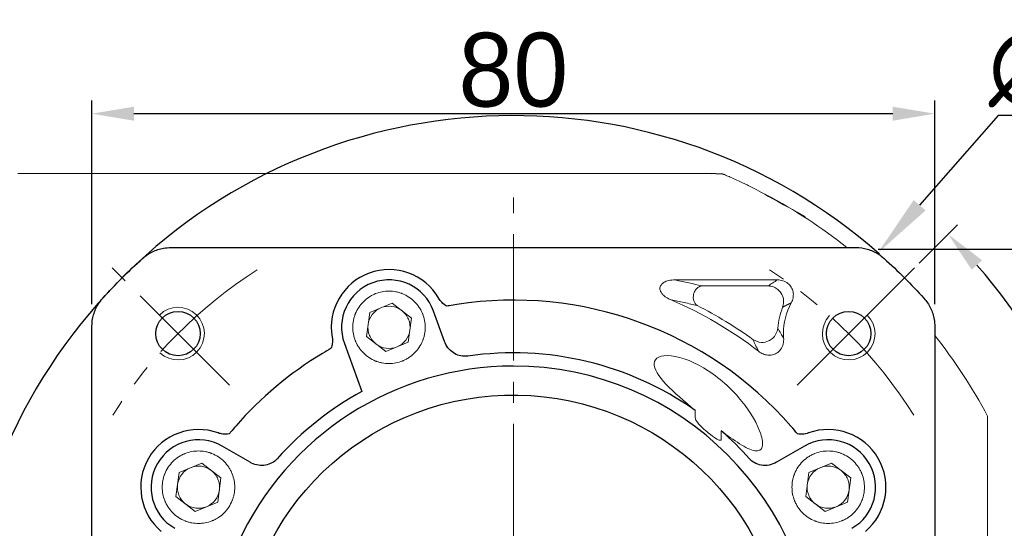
# Model space of a CAD drawing. Header units: millimetres. Extents: x 9533 to 10255, y -112 to 398.
# Tile 4 of 11: x 9615 to 9709, y 230 to 278. Entities that reach past the tile are written whole.
import ezdxf

# ---------------------------------------------------------------- set-up
doc = ezdxf.new("R2010")
doc.units = ezdxf.units.MM
doc.header["$PDSIZE"] = -5
doc.linetypes.add('点画线', pattern=[18, 12, -2, 2, -2])
doc.layers.get('0').update_dxf_attribs({"lineweight": 18})
doc.layers.get('Defpoints').update_dxf_attribs({"lineweight": 18})
for name, color, linetype, lineweight in [('7中心线层', 7, '点画线', 18), ('尺寸线层', 3, 'Continuous', 18), ('粗实线', 7, 'Continuous', 40)]:
    doc.layers.add(name, color=color, linetype=linetype, lineweight=lineweight)
doc.styles.add('工程字', font='txt')
doc.dimstyles.new('DIMSTYLE_17', dxfattribs={"dimtxt": 8, "dimasz": 12, "dimexe": 0.18, "dimexo": 0.0625, "dimgap": 0.09, "dimtad": 1, "dimtih": 1, "dimtoh": 1, "dimdec": 3, "dimdsep": 46, "dimtxsty": 'Standard', "dimblk": '_CAXARROW', "dimcen": 0.09, "dimdle": 24, "dimadec": 0, "dimazin": 0, "dimtfac": 0.7, "dimtdec": 3, "dimtofl": 0, "dimtmove": 0, "dimatfit": 3, "dimfxl": 1, "dimtolj": 1, "dimarcsym": 0})
doc.dimstyles.new('ISO-25', dxfattribs={"dimtxt": 7, "dimasz": 4, "dimexe": 1.25, "dimexo": 0.625, "dimtad": 1, "dimtxsty": '工程字', "dimcen": 2, "dimdle": 8, "dimadec": 0, "dimazin": 0, "dimtfac": 1, "dimtmove": 0, "dimatfit": 3, "dimfxl": 1, "dimarcsym": 0})

# ---------------------------------------------------------------- blocks, each defined once
blk = doc.blocks.new('*D114')
at = {"layer": 'Defpoints', "color": 0}
for p in [(9700.045, 254.71), (9688.911, 243.575), (9718.336, 231.745), (9619.243, 216.644), (9706.719, 216.644)]:
    blk.add_point(p, dxfattribs=at)
at = {"layer": '尺寸线层', "color": 0, "lineweight": -2}
for p, q in [((9700.487, 255.152), (9704.119, 258.784)), ((9707.344, 216.644), (9721.574, 216.644))]:
    blk.add_line(p, q, dxfattribs=at)
blk.add_arc((9661.98, 216.644), 58.344, 3.9289, 41.0711, dxfattribs=at)
at = {"layer": '尺寸线层', "color": 0}
for points in [[(9706.453, 255.431), (9705.478, 254.521), (9703.235, 257.9)], [(9719.521, 220.619), (9720.853, 220.665), (9720.324, 216.644)]]:
    blk.add_solid(points, dxfattribs=at)
at = {"layer": '尺寸线层', "color": 0, "insert": (9719.694, 240.55), "char_height": 7, "attachment_point": 5, "rotation": 292.5, "style": '工程字'}
blk.add_mtext('45%%d', dxfattribs=at)
blk = doc.blocks.new('*D115')
at = {"layer": 'Defpoints', "color": 0}
for p in [(9686.909, 254.108), (9637.051, 179.181)]:
    blk.add_point(p, dxfattribs=at)
at = {"layer": '尺寸线层', "color": 0, "lineweight": -2}
blk.add_line((9651.959, 201.584), (9639.267, 182.511), dxfattribs=at)
at = {"layer": '尺寸线层', "color": 0}
blk.add_solid([(9638.712, 182.88), (9639.822, 182.141), (9637.051, 179.181)], dxfattribs=at)
at = {"layer": '尺寸线层', "color": 0, "insert": (9644.246, 197.44), "char_height": 7, "attachment_point": 5, "rotation": 56.35918, "style": '工程字'}
blk.add_mtext('∅90', dxfattribs=at)
blk = doc.blocks.new('_CAXARROW')
blk.add_hatch(color=0).paths.add_polyline_path([(0, 0), (-1, 0.125), (-1, -0.125)], flags=0)
blk = doc.blocks.new('*D116')
at = {"layer": 'Defpoints', "color": 0}
for p in [(9696.577, 256.132), (9627.383, 177.157)]:
    blk.add_point(p, dxfattribs=at)
at = {"layer": '尺寸线层', "color": 0, "lineweight": -2}
for p, q in [((9707.987, 269.154), (9700.531, 260.645)), ((9728.071, 269.154), (9707.987, 269.154)), ((9661.89, 216.644), (9662.07, 216.644)), ((9661.98, 216.554), (9661.98, 216.734))]:
    blk.add_line(p, q, dxfattribs=at)
blk.add_arc((9661.98, 216.644), 52.5, 48.58004, 220.29938, dxfattribs=at)
at = {"layer": '尺寸线层', "color": 0, "lineweight": -2, "xscale": 6, "yscale": 6, "zscale": 6, "rotation": 228.7764806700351}
blk.add_blockref('_CAXARROW', (9696.577, 256.132), dxfattribs=at)
at = {"layer": '尺寸线层', "color": 0, "insert": (9718.529, 273.654), "char_height": 7, "attachment_point": 5, "style": '工程字'}
blk.add_mtext('\\A1;\\A1;∅105', dxfattribs=at)
blk = doc.blocks.new('_FILLED')
at = {"linetype": 'ByBlock'}
blk.add_hatch(color=0, dxfattribs=at).paths.add_polyline_path([(0, 0), (-1, 0.133), (-1, -0.133)], flags=0)
blk = doc.blocks.new('*D118')
at = {"layer": 'Defpoints', "color": 0}
for p in [(9621.98, 269.332), (9621.98, 250.648), (9701.98, 250.648)]:
    blk.add_point(p, dxfattribs=at)
at = {"layer": '尺寸线层', "color": 0, "lineweight": -2}
for p, q in [((9621.98, 251.273), (9621.98, 270.582)), ((9701.98, 251.273), (9701.98, 270.582)), ((9697.98, 269.332), (9625.98, 269.332))]:
    blk.add_line(p, q, dxfattribs=at)
at = {"layer": '尺寸线层', "color": 0}
for points in [[(9625.98, 269.998), (9625.98, 268.665), (9621.98, 269.332)], [(9697.98, 268.665), (9697.98, 269.998), (9701.98, 269.332)]]:
    blk.add_solid(points, dxfattribs=at)
at = {"layer": '尺寸线层', "color": 0, "insert": (9661.98, 273.457), "char_height": 7, "attachment_point": 5, "style": '工程字'}
blk.add_mtext('80', dxfattribs=at)
blk = doc.blocks.new('*D119')
at = {"layer": 'Defpoints', "color": 0}
for p in [(9695.984, 256.48), (9733.882, 256.48), (9695.984, 176.48)]:
    blk.add_point(p, dxfattribs=at)
at = {"layer": '尺寸线层', "color": 0, "lineweight": -2}
for p, q in [((9696.609, 256.48), (9735.132, 256.48)), ((9733.882, 180.48), (9733.882, 252.48)), ((9696.609, 176.48), (9735.132, 176.48))]:
    blk.add_line(p, q, dxfattribs=at)
at = {"layer": '尺寸线层', "color": 0}
for points in [[(9734.549, 252.48), (9733.216, 252.48), (9733.882, 256.48)], [(9733.216, 180.48), (9734.549, 180.48), (9733.882, 176.48)]]:
    blk.add_solid(points, dxfattribs=at)
at = {"layer": '尺寸线层', "color": 0, "insert": (9729.757, 216.48), "char_height": 7, "attachment_point": 5, "rotation": 90, "style": '工程字'}
blk.add_mtext('80', dxfattribs=at)

msp = doc.modelspace()

# ---------------------------------------------------------------- linework, layer by layer
at = {"linetype": 'Continuous', "lineweight": 15}
for p, q in [((9680.7796, 263.6444), (9614.9759, 263.6444)), ((9681.6148, 263.6274), (9681.6172, 263.6331))]:
    msp.add_line(p, q, dxfattribs=at)
for p, q in [((9688.9109, 243.5754), (9700.0453, 254.7097)), ((9677.3339, 253.5575), (9687.0424, 253.5575)), ((9679.8653, 252.9966), (9686.1632, 252.9966)), ((9648.3493, 250.4713), (9650.4837, 251.3531)), ((9650.4837, 251.3531), (9652.3146, 249.9456)), ((9648.0458, 248.1819), (9648.3493, 250.4713)), ((9652.3146, 249.9456), (9652.0111, 247.6562)), ((9649.8767, 246.7744), (9648.0458, 248.1819)), ((9652.0111, 247.6562), (9649.8767, 246.7744)), ((9679.246, 241.1776), (9679.246, 240.4646)), ((9681.7138, 238.4638), (9681.7138, 239.2402)), ((9630.2711, 235.3019), (9632.4056, 236.1837)), ((9632.4056, 236.1837), (9634.2365, 234.7762)), ((9690.0269, 235.3019), (9692.1613, 236.1837)), ((9692.1613, 236.1837), (9693.9922, 234.7762)), ((9629.9676, 233.0125), (9630.2711, 235.3019)), ((9634.2365, 234.7762), (9633.9329, 232.4868)), ((9689.7234, 233.0125), (9690.0269, 235.3019)), ((9693.9922, 234.7762), (9693.6887, 232.4868)), ((9631.7985, 231.605), (9629.9676, 233.0125)), ((9691.5543, 231.605), (9689.7234, 233.0125)), ((9633.9329, 232.4868), (9631.7985, 231.605)), ((9693.6887, 232.4868), (9691.5543, 231.605))]:
    msp.add_line(p, q)
at = {"color": 7, "linetype": 'Continuous', "lineweight": 15}
msp.add_line((9706.9799, 238.4389), (9706.9799, 194.8499), dxfattribs=at)
at = {"linetype": 'Continuous', "lineweight": 15}
msp.add_arc((9681.6165, 262.6317), 0.9957, 66.879489, 90.098853, dxfattribs=at)
at = {"color": 7, "linetype": 'Continuous', "lineweight": 15}
for start, end in [(51.63877, 61.927513), (28.072487, 38.36123)]:
    msp.add_arc((9661.9799, 216.6444), 51, start, end, dxfattribs=at)
for centre, radius, start, end in [((9661.9799, 216.6444), 38.0868, 52.341138, 66.860567), ((9693.7997, 248.4642), 6.1868, 151.846544, 180), ((9630.1601, 248.4642), 2.5, 226.591754, 135), ((9650.1802, 249.0638), 2, 112.448281, 172.448281), ((9650.1802, 249.0638), 2, 52.448281, 112.448281), ((9650.1802, 249.0638), 2, 22.448281, 52.448281), ((9661.9799, 216.6444), 38.6478, 53.94138, 63.174226), ((9693.7997, 248.4642), 6.7478, 158.194532, 175.69206), ((9650.1802, 249.0638), 2, 352.448281, 22.448281), ((9693.7997, 248.4642), 2.5, 136.591754, 45), ((9650.1802, 249.0638), 2, 172.448281, 202.448281), ((9650.1802, 249.0638), 2, 202.448281, 232.448281), ((9693.7997, 248.4642), 6.1868, 180, 183.728975), ((9650.1802, 249.0638), 2, 232.448281, 292.448281), ((9632.102, 233.8944), 2, 112.448281, 172.448281), ((9632.102, 233.8944), 2, 52.448281, 112.448281), ((9632.102, 233.8944), 2, 22.448281, 52.448281), ((9691.8578, 233.8944), 2, 112.448281, 172.448281), ((9691.8578, 233.8944), 2, 52.448281, 112.448281), ((9691.8578, 233.8944), 2, 22.448281, 52.448281), ((9632.102, 233.8944), 2, 352.448281, 22.448281), ((9691.8578, 233.8944), 2, 352.448281, 22.448281), ((9632.102, 233.8944), 2, 172.448281, 202.448281), ((9691.8578, 233.8944), 2, 172.448281, 202.448281), ((9632.102, 233.8944), 2, 202.448281, 232.448281), ((9691.8578, 233.8944), 2, 202.448281, 232.448281), ((9632.102, 233.8944), 2, 232.448281, 292.448281), ((9691.8578, 233.8944), 2, 232.448281, 292.448281)]:
    msp.add_arc(centre, radius, start, end)
at = {"extrusion": (0, 0, -1)}
for centre in [(-9650.1802, 249.0638), (-9632.102, 233.8944), (-9691.8578, 233.8944)]:
    msp.add_arc(centre, 2, 187.551719, 247.551719, dxfattribs=at)
at = {"linetype": 'Continuous', "lineweight": 15}
msp.add_ellipse((9680.7796, 216.6444), major_axis=(0, 47), ratio=0.6616415, start_param=6.2563262, end_param=6.2831853, dxfattribs=at)
for points, knots in [([(9681.6171, 263.6305), (9681.4291, 263.6378), (9681.1501, 263.6486), (9680.8711, 263.6402), (9680.7802, 263.6375)], [0, 0, 0, 0, 0.6741329, 1, 1, 1, 1]), ([(9682.0052, 263.5485), (9681.9949, 263.5529), (9681.9781, 263.56), (9681.9747, 263.5614), (9681.9657, 263.5651), (9681.952, 263.5705), (9681.9305, 263.5787), (9681.8846, 263.5946), (9681.7802, 263.6248), (9681.6852, 263.6294), (9681.6171, 263.6327)], [0, 0, 0, 0, 0.3261816, 0.5302087, 0.5956944, 0.6206711, 0.6419104, 0.6905732, 0.7782734, 1, 1, 1, 1]), ([(9682.0074, 263.5474), (9682.0744, 263.5188), (9682.2084, 263.4617), (9682.6796, 263.2561), (9683.3268, 262.9636), (9684.3892, 262.4676), (9685.3854, 261.9514), (9689.6812, 259.549)], [0, 0, 0, 0, 0.1631093, 0.3262818, 0.4961909, 0.6661705, 1, 1, 1, 1])]:
    msp.add_open_spline(points, degree=3, knots=knots, dxfattribs=at)
for points, knots in [([(9676.9469, 251.6673), (9676.683, 251.7673), (9676.4262, 251.9096), (9676.2201, 252.1053), (9676.15, 252.1719), (9676.0852, 252.2457), (9675.9774, 252.4086), (9675.9334, 252.5002), (9675.8951, 252.6607), (9675.889, 252.7285), (9675.9005, 252.8611), (9675.9184, 252.9274), (9675.9726, 253.0453), (9676.0084, 253.0989), (9676.1143, 253.2211), (9676.1937, 253.2833), (9676.4139, 253.415), (9676.5662, 253.4694), (9676.9203, 253.5508), (9677.1288, 253.5659), (9677.3339, 253.5575)], [0, 0, 0, 0, 0.253437, 0.253437, 0.253437, 0.3382045, 0.3382045, 0.4241681, 0.4241681, 0.4812566, 0.4812566, 0.5386323, 0.5386323, 0.592931, 0.592931, 0.6786986, 0.6786986, 0.8179353, 0.8179353, 1, 1, 1, 1]), ([(9687.0424, 253.5575), (9687.2187, 253.5607), (9687.3982, 253.5355), (9687.735, 253.4269), (9687.8971, 253.3413), (9688.1634, 253.1272), (9688.2749, 252.9993), (9688.4362, 252.7261), (9688.4921, 252.579), (9688.5519, 252.2797), (9688.557, 252.1239), (9688.5199, 251.8131), (9688.4745, 251.655), (9688.3889, 251.466), (9688.3677, 251.4242), (9688.3449, 251.3833)], [0, 0, 0, 0, 0.171671, 0.171671, 0.3442766, 0.3442766, 0.5036019, 0.5036019, 0.6516909, 0.6516909, 0.7990163, 0.7990163, 0.9550014, 0.9550014, 1, 1, 1, 1]), ([(9650.1802, 245.6249), (9649.9617, 245.6249), (9649.6395, 245.6551), (9649.2736, 245.7431), (9649.0932, 245.8003), (9649.0036, 245.8322), (9648.9653, 245.8466), (9648.9398, 245.8564), (9648.9282, 245.8609), (9648.4732, 246.0409), (9648.0841, 246.2967), (9647.5808, 246.7998), (9647.3592, 247.0713), (9647.1535, 247.423), (9647.0637, 247.6076), (9647.0222, 247.702), (9647.0051, 247.743), (9646.9938, 247.7704), (9646.9878, 247.7852), (9646.8219, 248.2042), (9646.7414, 248.6268), (9646.7413, 249.2822), (9646.7715, 249.6043), (9646.8595, 249.9702), (9646.9167, 250.1507), (9646.9487, 250.2404), (9646.9631, 250.2787), (9646.9728, 250.3041), (9646.9773, 250.3158), (9647.1574, 250.7708), (9647.4131, 251.1599), (9647.9163, 251.6632), (9648.1878, 251.8847), (9648.5395, 252.0905), (9648.724, 252.1803), (9648.8185, 252.2218), (9648.8594, 252.2389), (9648.8868, 252.2502), (9648.9017, 252.2562), (9649.3206, 252.4221), (9649.7433, 252.5026), (9650.1802, 252.5026)], [0, 0, 0, 0, 0.0625, 0.09375, 0.109375, 0.1171875, 0.1210938, 0.1210938, 0.125, 0.125, 0.25, 0.25, 0.3125, 0.34375, 0.359375, 0.3671875, 0.3710938, 0.3710938, 0.375, 0.375, 0.5, 0.5, 0.5625, 0.59375, 0.609375, 0.6171875, 0.6210938, 0.6210938, 0.625, 0.625, 0.75, 0.75, 0.8125, 0.84375, 0.859375, 0.8671875, 0.8710938, 0.8710938, 0.875, 0.875, 1, 1, 1, 1]), ([(9650.1802, 252.5026), (9650.3987, 252.5027), (9650.7208, 252.4725), (9651.0867, 252.3845), (9651.2672, 252.3272), (9651.3568, 252.2953), (9651.3951, 252.2809), (9651.4206, 252.2712), (9651.4323, 252.2666), (9651.8872, 252.0866), (9652.2763, 251.8309), (9652.7796, 251.3277), (9653.0012, 251.0562), (9653.207, 250.7045), (9653.2967, 250.52), (9653.3383, 250.4255), (9653.3554, 250.3846), (9653.3666, 250.3572), (9653.3726, 250.3423), (9653.5385, 249.9234), (9653.619, 249.5007), (9653.6191, 248.8453), (9653.589, 248.5232), (9653.5009, 248.1573), (9653.4437, 247.9768), (9653.4118, 247.8872), (9653.3974, 247.8489), (9653.3876, 247.8234), (9653.3831, 247.8117), (9653.2031, 247.3568), (9652.9473, 246.9677), (9652.4442, 246.4643), (9652.1726, 246.2428), (9651.821, 246.037), (9651.6364, 245.9473), (9651.542, 245.9057), (9651.501, 245.8886), (9651.4736, 245.8773), (9651.4588, 245.8714), (9651.0396, 245.7054), (9650.6177, 245.6249), (9650.1802, 245.6249)], [0, 0, 0, 0, 0.0625, 0.09375, 0.109375, 0.1171875, 0.1210938, 0.1210938, 0.125, 0.125, 0.25, 0.25, 0.3125, 0.34375, 0.359375, 0.3671875, 0.3710937, 0.3710937, 0.375, 0.375, 0.5, 0.5, 0.5625, 0.59375, 0.609375, 0.6171875, 0.6210937, 0.6210937, 0.625, 0.625, 0.75, 0.75, 0.8125, 0.84375, 0.859375, 0.8671875, 0.8710937, 0.8710937, 0.875, 0.875, 1, 1, 1, 1]), ([(9686.1632, 252.9966), (9686.3344, 252.9742), (9686.667, 252.9307), (9687.0822, 252.6733), (9687.4327, 252.2853), (9687.682, 251.6898), (9687.5863, 251.2223), (9687.5348, 250.9707)], [0, 0, 0, 0, 0.1824358, 0.3544747, 0.5020211, 0.7319919, 1, 1, 1, 1]), ([(9679.4208, 251.133), (9679.0139, 251.226), (9678.2185, 251.4079), (9677.3642, 251.5821), (9676.9469, 251.6672)], [0, 0, 0, 0, 0.5115958, 1, 1, 1, 1]), ([(9687.071, 248.971), (9687.029, 248.7855), (9686.9478, 248.4269), (9686.609, 248.0168), (9686.1428, 247.7102), (9685.4595, 247.5551), (9684.9877, 247.7698), (9684.7285, 247.8878)], [0, 0, 0, 0, 0.1859339, 0.3592337, 0.501522, 0.7262242, 1, 1, 1, 1]), ([(9687.6259, 248.0618), (9687.6428, 247.8697), (9687.6299, 247.672), (9687.5369, 247.2956), (9687.4543, 247.1111), (9687.2389, 246.8176), (9687.1105, 246.6976), (9686.8411, 246.532), (9686.7005, 246.4763), (9686.417, 246.4161), (9686.2707, 246.4092), (9685.975, 246.4388), (9685.8226, 246.4788), (9685.5257, 246.6026), (9685.3796, 246.6911), (9685.2494, 246.7963)], [0, 0, 0, 0, 0.1659682, 0.1659682, 0.3334758, 0.3334758, 0.4783968, 0.4783968, 0.6034548, 0.6034548, 0.7251956, 0.7251956, 0.8567329, 0.8567329, 1, 1, 1, 1]), ([(9679.246, 241.1776), (9678.1832, 242.0459), (9677.2024, 242.8907), (9675.7618, 244.4192), (9675.2994, 245.1237), (9675.3637, 246.1589), (9675.9395, 246.4776), (9677.9548, 246.2605), (9679.3039, 245.7084), (9680.4799, 244.9395)], [0, 0, 0, 0, 0.25, 0.25, 0.5, 0.5, 0.75, 0.75, 1, 1, 1, 1]), ([(9680.4799, 244.9395), (9681.7561, 244.1051), (9682.8308, 243.0756), (9684.5131, 240.9825), (9685.143, 239.8955), (9685.6065, 238.4728), (9685.6746, 238.0382), (9685.5245, 237.432), (9685.2864, 237.2776), (9684.5117, 237.4111), (9683.9972, 237.6762), (9682.8899, 238.3739), (9682.3109, 238.7922), (9681.7138, 239.2402)], [0, 0, 0, 0, 0.25, 0.25, 0.5, 0.5, 0.625, 0.625, 0.75, 0.75, 0.875, 0.875, 1, 1, 1, 1]), ([(9679.246, 240.4646), (9679.246, 240.4234), (9679.2582, 240.3825), (9679.3154, 240.237), (9679.383, 240.1409), (9679.7431, 239.6756), (9680.112, 239.3618), (9680.4799, 239.0582)], [0, 0, 0, 0, 0.0644154, 0.0644154, 0.2462897, 0.2462897, 1, 1, 1, 1]), ([(9680.4799, 239.0582), (9680.738, 238.8452), (9681.0012, 238.6319), (9681.3354, 238.441), (9681.3827, 238.4161), (9681.4804, 238.3737), (9681.5319, 238.3548), (9681.6003, 238.3487), (9681.6163, 238.3487), (9681.6431, 238.3532), (9681.6544, 238.3566), (9681.6729, 238.3664), (9681.6806, 238.3723), (9681.6934, 238.3862), (9681.6986, 238.3944), (9681.708, 238.4151), (9681.7111, 238.4283), (9681.7135, 238.4489), (9681.7138, 238.4563), (9681.7138, 238.4638)], [0, 0, 0, 0, 0.65737, 0.65737, 0.7624419, 0.7624419, 0.8687912, 0.8687912, 0.9000149, 0.9000149, 0.9228448, 0.9228448, 0.9413874, 0.9413874, 0.9599255, 0.9599255, 0.9857008, 0.9857008, 1, 1, 1, 1]), ([(9632.102, 230.4555), (9631.8835, 230.4555), (9631.5613, 230.4857), (9631.1955, 230.5737), (9631.015, 230.6309), (9630.9254, 230.6628), (9630.8871, 230.6772), (9630.8616, 230.687), (9630.85, 230.6915), (9630.395, 230.8715), (9630.0059, 231.1273), (9629.5026, 231.6304), (9629.2811, 231.902), (9629.0753, 232.2536), (9628.9856, 232.4382), (9628.944, 232.5326), (9628.9269, 232.5736), (9628.9156, 232.601), (9628.9096, 232.6158), (9628.7437, 233.0348), (9628.6632, 233.4574), (9628.6631, 234.1128), (9628.6933, 234.4349), (9628.7813, 234.8008), (9628.8386, 234.9813), (9628.8705, 235.071), (9628.8849, 235.1093), (9628.8946, 235.1348), (9628.8992, 235.1464), (9629.0792, 235.6014), (9629.3349, 235.9905), (9629.8381, 236.4938), (9630.1096, 236.7153), (9630.4613, 236.9211), (9630.6458, 237.0109), (9630.7403, 237.0524), (9630.7812, 237.0695), (9630.8087, 237.0808), (9630.8235, 237.0868), (9631.2425, 237.2527), (9631.6651, 237.3332), (9632.102, 237.3332)], [0, 0, 0, 0, 0.0625, 0.09375, 0.109375, 0.1171875, 0.1210938, 0.1210938, 0.125, 0.125, 0.25, 0.25, 0.3125, 0.34375, 0.359375, 0.3671875, 0.3710937, 0.3710937, 0.375, 0.375, 0.5, 0.5, 0.5625, 0.59375, 0.609375, 0.6171875, 0.6210938, 0.6210938, 0.625, 0.625, 0.75, 0.75, 0.8125, 0.84375, 0.859375, 0.8671875, 0.8710938, 0.8710938, 0.875, 0.875, 1, 1, 1, 1]), ([(9632.102, 237.3332), (9632.3205, 237.3333), (9632.6426, 237.3031), (9633.0085, 237.2151), (9633.189, 237.1578), (9633.2787, 237.1259), (9633.3169, 237.1115), (9633.3424, 237.1018), (9633.3541, 237.0973), (9633.809, 236.9172), (9634.1981, 236.6615), (9634.7015, 236.1583), (9634.923, 235.8868), (9635.1288, 235.5351), (9635.2185, 235.3506), (9635.2601, 235.2561), (9635.2772, 235.2152), (9635.2885, 235.1878), (9635.2944, 235.1729), (9635.4604, 234.754), (9635.5409, 234.3313), (9635.541, 233.6759), (9635.5108, 233.3538), (9635.4228, 232.9879), (9635.3655, 232.8074), (9635.3336, 232.7178), (9635.3192, 232.6795), (9635.3095, 232.654), (9635.3049, 232.6423), (9635.1249, 232.1874), (9634.8691, 231.7983), (9634.366, 231.2949), (9634.0945, 231.0734), (9633.7428, 230.8676), (9633.5582, 230.7779), (9633.4638, 230.7363), (9633.4228, 230.7192), (9633.3954, 230.708), (9633.3806, 230.702), (9632.9615, 230.536), (9632.5395, 230.4555), (9632.102, 230.4555)], [0, 0, 0, 0, 0.0625, 0.09375, 0.109375, 0.1171875, 0.1210937, 0.1210937, 0.125, 0.125, 0.25, 0.25, 0.3125, 0.34375, 0.359375, 0.3671875, 0.3710938, 0.3710938, 0.375, 0.375, 0.5, 0.5, 0.5625, 0.59375, 0.609375, 0.6171875, 0.6210938, 0.6210938, 0.625, 0.625, 0.75, 0.75, 0.8125, 0.84375, 0.859375, 0.8671875, 0.8710938, 0.8710938, 0.875, 0.875, 1, 1, 1, 1]), ([(9691.8578, 230.4555), (9691.6392, 230.4555), (9691.3171, 230.4857), (9690.9512, 230.5737), (9690.7708, 230.6309), (9690.6812, 230.6628), (9690.6429, 230.6772), (9690.6174, 230.687), (9690.6057, 230.6915), (9690.1508, 230.8715), (9689.7617, 231.1273), (9689.2584, 231.6304), (9689.0368, 231.902), (9688.831, 232.2536), (9688.7413, 232.4382), (9688.6997, 232.5326), (9688.6826, 232.5736), (9688.6714, 232.601), (9688.6654, 232.6158), (9688.4995, 233.0348), (9688.419, 233.4574), (9688.4189, 234.1128), (9688.449, 234.4349), (9688.5371, 234.8008), (9688.5943, 234.9813), (9688.6262, 235.071), (9688.6406, 235.1093), (9688.6504, 235.1348), (9688.6549, 235.1464), (9688.8349, 235.6014), (9689.0907, 235.9905), (9689.5939, 236.4938), (9689.8654, 236.7153), (9690.217, 236.9211), (9690.4016, 237.0109), (9690.4961, 237.0524), (9690.537, 237.0695), (9690.5644, 237.0808), (9690.5793, 237.0868), (9690.9982, 237.2527), (9691.4208, 237.3332), (9691.8578, 237.3332)], [0, 0, 0, 0, 0.0625, 0.09375, 0.109375, 0.1171875, 0.1210937, 0.1210937, 0.125, 0.125, 0.25, 0.25, 0.3125, 0.34375, 0.359375, 0.3671875, 0.3710938, 0.3710938, 0.375, 0.375, 0.5, 0.5, 0.5625, 0.59375, 0.609375, 0.6171875, 0.6210937, 0.6210937, 0.625, 0.625, 0.75, 0.75, 0.8125, 0.84375, 0.859375, 0.8671875, 0.8710937, 0.8710937, 0.875, 0.875, 1, 1, 1, 1]), ([(9691.8578, 237.3332), (9692.0763, 237.3333), (9692.3984, 237.3031), (9692.7643, 237.2151), (9692.9448, 237.1578), (9693.0344, 237.1259), (9693.0727, 237.1115), (9693.0982, 237.1018), (9693.1098, 237.0973), (9693.5648, 236.9172), (9693.9539, 236.6615), (9694.4572, 236.1583), (9694.6788, 235.8868), (9694.8846, 235.5351), (9694.9743, 235.3506), (9695.0158, 235.2561), (9695.033, 235.2152), (9695.0442, 235.1878), (9695.0502, 235.1729), (9695.2161, 234.754), (9695.2966, 234.3313), (9695.2967, 233.6759), (9695.2665, 233.3538), (9695.1785, 232.9879), (9695.1213, 232.8074), (9695.0893, 232.7178), (9695.075, 232.6795), (9695.0652, 232.654), (9695.0607, 232.6423), (9694.8806, 232.1874), (9694.6249, 231.7983), (9694.1217, 231.2949), (9693.8502, 231.0734), (9693.4985, 230.8676), (9693.314, 230.7779), (9693.2195, 230.7363), (9693.1786, 230.7192), (9693.1512, 230.708), (9693.1363, 230.702), (9692.7172, 230.536), (9692.2953, 230.4555), (9691.8578, 230.4555)], [0, 0, 0, 0, 0.0625, 0.09375, 0.109375, 0.1171875, 0.1210937, 0.1210937, 0.125, 0.125, 0.25, 0.25, 0.3125, 0.34375, 0.359375, 0.3671875, 0.3710937, 0.3710937, 0.375, 0.375, 0.5, 0.5, 0.5625, 0.59375, 0.609375, 0.6171875, 0.6210937, 0.6210937, 0.625, 0.625, 0.75, 0.75, 0.8125, 0.84375, 0.859375, 0.8671875, 0.8710937, 0.8710937, 0.875, 0.875, 1, 1, 1, 1])]:
    msp.add_open_spline(points, degree=3, knots=knots)
for points in [[(9679.8653, 252.9966), (9679.0625, 253.188), (9678.2234, 253.3755), (9677.3339, 253.5575)], [(9686.1632, 252.9966), (9686.4563, 253.195), (9686.7494, 253.382), (9687.0424, 253.5575)], [(9687.3719, 248.4642), (9687.2657, 248.6372), (9687.1661, 248.8055), (9687.071, 248.971)], [(9684.7285, 247.8878), (9684.881, 247.5435), (9685.0499, 247.1841), (9685.2494, 246.7963)], [(9687.6259, 248.0618), (9687.5369, 248.1991), (9687.4525, 248.333), (9687.3719, 248.4642)]]:
    msp.add_open_spline(points, degree=3)
for points, weights, degree in [([(9679.4208, 251.133), (9677.1665, 252.6554), (9679.8653, 252.9966)], [1, 0.286948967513, 1], 2), ([(9687.5348, 250.9707), (9687.7934, 251.1121), (9688.0621, 251.2499), (9688.3449, 251.3833)], [0.999999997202, 0.999999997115, 0.99999999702, 0.999999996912], 3)]:
    msp.add_rational_spline(points, weights, degree=degree)
at = {"color": 7, "linetype": 'Continuous', "lineweight": 15}
msp.add_open_spline([(9706.9799, 240.6444), (9706.9799, 240.6443), (9706.9799, 240.6434), (9706.9799, 240.6128), (9706.9799, 240.4955), (9706.9799, 240.2113), (9706.9799, 239.5419), (9706.9799, 238.89), (9706.9799, 238.4569), (9706.9799, 238.4389)], degree=3, knots=[0, 0, 0, 0, 0.0079598, 0.0710462, 0.1534862, 0.2550951, 0.5008447, 0.9791993, 1, 1, 1, 1], dxfattribs=at)
at = {"layer": '7中心线层'}
for p, q in [((9661.9799, 173.9072), (9661.9799, 261.3832)), ((9661.9799, 173.9072), (9661.9799, 261.3832)), ((9635.0489, 243.5754), (9623.9145, 254.7097))]:
    msp.add_line(p, q, dxfattribs=at)
for start, end in [(122.715563, 147.654896), (32.345104, 57.284437)]:
    msp.add_arc((9661.9799, 216.6444), 45, start, end, dxfattribs=at)
at = {"layer": '粗实线', "linetype": 'Continuous', "lineweight": 30}
for p, q in [((9629.4833, 256.6342), (9694.4765, 256.6342)), ((9655.4581, 247.7201), (9654.4088, 250.6029)), ((9621.9901, 216.6444), (9621.9901, 249.1409)), ((9701.9697, 249.1409), (9701.9697, 216.6444)), ((9645.9516, 247.5247), (9647.6068, 242.9771)), ((9637.0088, 236.2576), (9634.352, 237.7915)), ((9689.6078, 237.7915), (9686.9511, 236.2576))]:
    msp.add_line(p, q, dxfattribs=at)
at = {"layer": '粗实线', "lineweight": 30}
for centre in [(9630.1601, 248.4642), (9693.7997, 248.4642)]:
    msp.add_circle(centre, 2.1, dxfattribs=at)
at = {"layer": '粗实线', "linetype": 'Continuous', "lineweight": 30, "extrusion": (0, 0, -1)}
for radius, start, end in [(52.4898, 42.07908, 47.92092), (52.4898, 132.07908, 137.92092), (26, 8.712245, 178.677672)]:
    msp.add_arc((-9661.9799, 216.6444), radius, start, end, dxfattribs=at)
at = {"layer": '粗实线', "linetype": 'Continuous', "lineweight": 30}
for centre, radius, start, end in [((9650.1802, 249.0638), 5.4748, 30.077371, 189.922604), ((9650.1802, 249.0638), 4.5, 20, 200), ((9661.9799, 216.6444), 35, 41.173902, 98.827649), ((9661.9799, 216.6444), 35, 121.173902, 138.827649), ((9661.9799, 216.6444), 30, 54.862768, 98.295279), ((9661.9799, 216.6444), 28.7414, 90, 221.045694), ((9661.9799, 216.6444), 28.7414, 270, 90), ((9661.9799, 216.6444), 30, 118.626927, 138.29528), ((9632.102, 233.8944), 5.4748, 70.077371, 229.922626), ((9661.9799, 216.6444), 30, 41.704723, 48.867958), ((9691.8578, 233.8944), 5.4748, 310.077376, 109.922626), ((9632.102, 233.8944), 4.5, 60, 240), ((9691.8578, 233.8944), 4.5, 300, 120)]:
    msp.add_arc(centre, radius, start, end, dxfattribs=at)
for points, knots in [([(9626.8036, 255.6034), (9627.0794, 255.8524), (9627.3931, 256.0646), (9628.0607, 256.3909), (9628.4209, 256.5083), (9629.0163, 256.6136), (9629.2503, 256.6342), (9629.4833, 256.6342)], [0, 0, 0, 0, 0.3811514, 0.3811514, 0.762304, 0.762304, 1, 1, 1, 1]), ([(9694.4765, 256.6342), (9694.848, 256.6342), (9695.2231, 256.5814), (9695.9374, 256.3762), (9696.2833, 256.222), (9696.7958, 255.9011), (9696.9832, 255.7596), (9697.1563, 255.6034)], [0, 0, 0, 0, 0.3811515, 0.3811515, 0.7623041, 0.7623041, 1, 1, 1, 1]), ([(9621.9901, 249.1409), (9621.9901, 249.5163), (9622.044, 249.8953), (9622.2533, 250.6162), (9622.4107, 250.9651), (9622.7324, 251.4725), (9622.8698, 251.6534), (9623.0209, 251.8207)], [0, 0, 0, 0, 0.3850819, 0.3850819, 0.7701649, 0.7701649, 1, 1, 1, 1]), ([(9655.6643, 251.0698), (9655.4904, 251.168), (9655.3296, 251.294), (9655.0875, 251.5507), (9654.9947, 251.6751), (9654.9179, 251.8076)], [0, 0, 0, 0, 0.5671458, 0.5671458, 1, 1, 1, 1]), ([(9700.9389, 251.8207), (9701.1904, 251.5421), (9701.4044, 251.2247), (9701.7322, 250.5494), (9701.8492, 250.1849), (9701.9505, 249.5927), (9701.9697, 249.3664), (9701.9697, 249.1409)], [0, 0, 0, 0, 0.3850817, 0.3850817, 0.7701647, 0.7701647, 1, 1, 1, 1]), ([(9656.6087, 251.2298), (9656.3688, 251.1925), (9656.1373, 251.1539), (9655.8342, 251.1007), (9655.7484, 251.0853), (9655.6643, 251.0698)], [0, 0, 0, 0, 0.7129175, 0.7129175, 1, 1, 1, 1]), ([(9644.7873, 248.1203), (9644.8215, 247.9236), (9644.826, 247.7194), (9644.7809, 247.3694), (9644.7434, 247.2188), (9644.6897, 247.0754)], [0, 0, 0, 0, 0.5671394, 0.5671394, 1, 1, 1, 1]), ([(9657.6517, 246.3305), (9657.4392, 246.2995), (9657.2184, 246.3058), (9656.7976, 246.3897), (9656.5919, 246.4682), (9656.2146, 246.6859), (9656.0392, 246.8296), (9655.7347, 247.1693), (9655.605, 247.3725), (9655.4919, 247.6314), (9655.4743, 247.6755), (9655.4581, 247.7201)], [0, 0, 0, 0, 0.2304234, 0.2304234, 0.4603724, 0.4603724, 0.6975261, 0.6975261, 0.9497031, 0.9497031, 1, 1, 1, 1]), ([(9635.6343, 239.6858), (9635.4744, 239.503), (9635.3219, 239.3247), (9635.1239, 239.089), (9635.0681, 239.0221), (9635.0136, 238.9562)], [0, 0, 0, 0, 0.7129175, 0.7129175, 1, 1, 1, 1]), ([(9635.0136, 238.9562), (9634.8173, 238.9196), (9634.6131, 238.9128), (9634.2626, 238.9538), (9634.1116, 238.9895), (9633.9676, 239.0416)], [0, 0, 0, 0, 0.5671458, 0.5671458, 1, 1, 1, 1]), ([(9689.9922, 239.0416), (9689.8044, 238.9736), (9689.6041, 238.9338), (9689.2516, 238.9175), (9689.0968, 238.9282), (9688.9462, 238.9562)], [0, 0, 0, 0, 0.5671393, 0.5671393, 1, 1, 1, 1]), ([(9639.5824, 236.6031), (9639.4396, 236.4429), (9639.2664, 236.3057), (9638.8901, 236.0995), (9638.6821, 236.0274), (9638.2531, 235.9516), (9638.0264, 235.949), (9637.5747, 236.0135), (9637.3448, 236.0858), (9637.0917, 236.2114), (9637.0499, 236.2339), (9637.0088, 236.2576)], [0, 0, 0, 0, 0.2304234, 0.2304234, 0.4603724, 0.4603724, 0.6975261, 0.6975261, 0.9497031, 0.9497031, 1, 1, 1, 1]), ([(9686.9511, 236.2576), (9686.7364, 236.1337), (9686.498, 236.044), (9686.0109, 235.9506), (9685.7549, 235.9459), (9685.276, 236.0253), (9685.045, 236.107), (9684.6679, 236.3261), (9684.5097, 236.4547), (9684.3774, 236.6031)], [0, 0, 0, 0, 0.2658731, 0.2658731, 0.5324706, 0.5324706, 0.7873187, 0.7873187, 1, 1, 1, 1])]:
    msp.add_open_spline(points, degree=3, knots=knots, dxfattribs=at)
for points in [[(9644.6897, 247.0754), (9644.4328, 246.9294), (9644.1541, 246.7667), (9643.8626, 246.5904)], [(9688.9462, 238.9562), (9688.7578, 239.1839), (9688.5492, 239.4301), (9688.3249, 239.6865)]]:
    msp.add_open_spline(points, degree=3, dxfattribs=at)

# ---------------------------------------------------------------- dimensions: what is measured, and where the dimension line sits
at = {"layer": '尺寸线层', "color": 3}
dim = msp.add_diameter_dim_2p(p1=(9627.3825, 177.1568), p2=(9696.5773, 256.1319), text='\\A1;<>', dimstyle='DIMSTYLE_17', override={"dimtxt": 7, "dimasz": 6, "dimgap": 1, "dimtxsty": '工程字', "dimtol": 0, "dimldrblk": '_FILLED'}, dxfattribs=at)
dim.commit()
dim.dimension.update_dxf_attribs({"geometry": '*D116', "text_midpoint": (9718.5287, 269.154), "dimtype": 163})
for base, p1, p2, angle, picture, middle in [((9621.9799, 269.3318), (9701.9799, 250.648), (9621.9799, 250.648), 180, '*D118', (9661.9799, 273.4568)), ((9733.8824, 256.4799), (9695.9836, 176.4799), (9695.9836, 256.4799), 270, '*D119', (9729.7574, 216.4799))]:
    dim = msp.add_linear_dim(base=base, p1=p1, p2=p2, angle=angle, dimstyle='ISO-25', dxfattribs=at)
    dim.commit()
    dim.dimension.update_dxf_attribs({"geometry": picture, "text_midpoint": middle})
dim = msp.add_angular_dim_2l(base=(9718.336, 231.7449), line1=((9619.2428, 216.6444), (9706.7188, 216.6444)), line2=((9688.9109, 243.5754), (9700.0453, 254.7097)), dimstyle='ISO-25', dxfattribs=at)
dim.commit()
dim.dimension.update_dxf_attribs({"geometry": '*D114', "text_midpoint": (9719.6938, 240.5502)})
dim = msp.add_diameter_dim_2p(p1=(9686.9092, 254.1081), p2=(9637.0506, 179.1807), dimstyle='ISO-25', dxfattribs=at)
dim.commit()
dim.dimension.update_dxf_attribs({"geometry": '*D115', "text_midpoint": (9647.6803, 195.155), "dimtype": 163})

doc.saveas('drawing.dxf')
